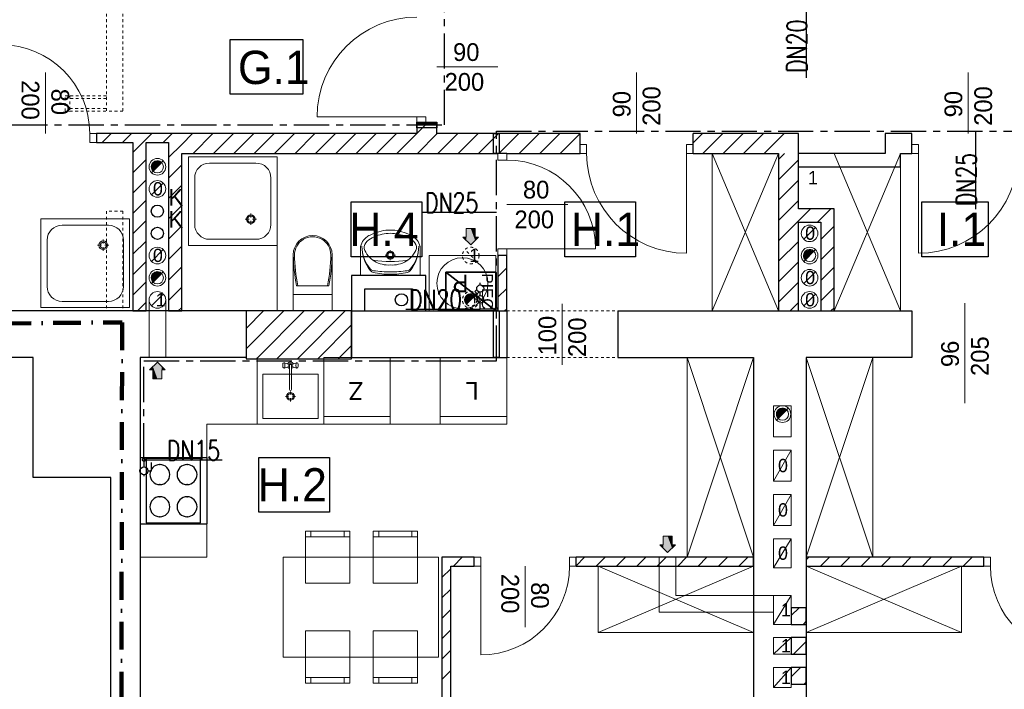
# Model space of a CAD drawing. Extents: x -220425 to -32551, y -64521 to 77206.
# Tile 42 of 59: x -188514 to -179637, y 33064 to 39101. Entities that reach past the tile are written whole.
import ezdxf
from ezdxf.lldxf.tags import DXFTag

# ---------------------------------------------------------------- set-up
doc = ezdxf.new("R2010")
doc.units = 0
doc.header["$MEASUREMENT"] = 0
for name, pattern in [('Hidden Line', [50, 25, -25]), ('Kreski i kropki', [450, 250, -100, 0, -100]), ('MITTE', [50.8, 31.75, -6.35, 6.35, -6.35])]:
    doc.linetypes.add(name, pattern=pattern)
for name, color, linetype in [('#op-kan-san', 3, 'Continuous'), ('#opisy', 252, 'Continuous'), ('_MK_opis gazu', 3, 'Continuous'), ('armatura', 6, 'Continuous'), ('Drzwi ArchiCAD', 7, 'Continuous')]:
    doc.layers.add(name, color=color, linetype=linetype)
for name, color, linetype, lineweight, true_color in [('Arch drzwi_Nr_Pióra__4', 7, 'Continuous', 9, 0x029e21), ('Arch okna_Nr_Pióra__4', 7, 'Continuous', 9, 0x029e21), ('arch wypelnienia_Nr_Pióra__89', 7, 'Continuous', 20, 0x71cebe), ('Arch wyposarzenie_Nr_Pióra__9', 7, 'Continuous', 13, 0x3dad99), ('Arch wyposazenie_Nr_Pióra__9', 7, 'Continuous', 13, 0x3dad99), ('Arch ściany zewnętrzne_Nr_Pióra__9', 7, 'Continuous', 13, 0x3dad99)]:
    doc.layers.add(name, color=color, linetype=linetype, lineweight=lineweight, true_color=true_color)
for name, color, linetype, lineweight in [('Arch IS_Nr_Pióra__52', 34, 'Continuous', 25), ('Arch kominy_Nr_Pióra__1', 7, 'Continuous', 25), ('Arch kominy_Nr_Pióra__10', 134, 'Continuous', 18), ('Arch kominy_Nr_Pióra__21', 7, 'Continuous', 9), ('Arch opisy_Nr_Pióra__21', 7, 'Continuous', 9), ('arch wypelnienia_Nr_Pióra__21', 7, 'Continuous', 9), ('Arch wyposazenie_Nr_Pióra__100', 2, 'Continuous', 25), ('Arch wyposazenie_Nr_Pióra__26', 5, 'Continuous', 35), ('Arch ściany nośne_Nr_Pióra__21', 7, 'Continuous', 9), ('Arch ściany nośne_Nr_Pióra__27', 7, 'Continuous', 30), ('Drzwi ArchiCAD_Nr_Pióra__27', 7, 'Continuous', 30), ('Drzwi ArchiCAD_Nr_Pióra__5', 7, 'Continuous', 13), ('INWENT KONST. DREWNIANA_Nr_Pióra__20', 1, 'Continuous', 100), ('INWENT OPISY_Nr_Pióra__52', 34, 'Continuous', 25), ('INWENT. DRZWI_Nr_Pióra__101', 8, 'Continuous', 13), ('INWENT. DRZWI_Nr_Pióra__21', 7, 'Continuous', 9), ('INWENT. DRZWI_Nr_Pióra__5', 7, 'Continuous', 13), ('INWENT.ŚCIANY_Nr_Pióra__1', 7, 'Continuous', 25), ('INWENT.ŚCIANY_Nr_Pióra__101', 8, 'Continuous', 13), ('IS_Zimna_woda', 5, 'SOLID', 30), ('Istniejące kominy_Nr_Pióra__21', 7, 'Continuous', 9), ('Istniejące kominy_Nr_Pióra__5', 7, 'Continuous', 13)]:
    doc.layers.add(name, color=color, linetype=linetype, lineweight=lineweight)
doc.styles.add('GENERATED_STYLE_4', font='txt')
doc.styles.add('GENERATED_STYLE_6', font='txt')
doc.styles.add('GENERATED_STYLE_8', font='arial.ttf')
doc.styles.add('ROMANS', font='romans.shx', dxfattribs={"width": 0.85, "height": 0.11})
tags = doc.linetypes.add('SOLID', pattern=[10, 10, 0]).pattern_tags.tags
tags[6:7] = [DXFTag(74, 4), DXFTag(75, 0), DXFTag(340, '0'), DXFTag(46, 0.0), DXFTag(50, 0.0), DXFTag(44, 0.0), DXFTag(45, 0.0)]
tags[4:5] = [DXFTag(74, 4), DXFTag(75, 0), DXFTag(340, '0'), DXFTag(46, 0.0), DXFTag(50, 0.0), DXFTag(44, 0.0), DXFTag(45, 0.0)]

# ---------------------------------------------------------------- blocks, each defined once
blk = doc.blocks.new('A$C68B81502')
at = {"color": 252}
for p, q in [((10635.7, 8444.1), (10635.7, 8938.2)), ((10635.7, 8938.2), (11290.8, 8938.2)), ((11290.8, 8938.2), (11290.8, 8444.1)), ((11290.8, 8444.1), (10635.7, 8444.1)), ((11727.9, 6979.1), (11727.9, 7473.2)), ((11727.9, 7473.2), (12363.2, 7473.2)), ((12363.2, 7473.2), (12363.2, 6979.1)), ((13654.2, 6979.1), (13654.2, 7473.2)), ((13654.2, 7473.2), (14289.5, 7473.2)), ((14289.5, 7473.2), (14289.5, 6979.1)), ((16870.1, 6979.1), (16870.1, 7473.2)), ((16870.1, 7473.2), (17470.1, 7473.2)), ((17470.1, 7473.2), (17470.1, 6979.1)), ((12363.2, 6979.1), (11727.9, 6979.1)), ((14289.5, 6979.1), (13654.2, 6979.1)), ((17470.1, 6979.1), (16870.1, 6979.1)), ((10895.2, 4675.7), (10895.2, 5169.8)), ((10895.2, 5169.8), (11530.5, 5169.8)), ((11530.5, 5169.8), (11530.5, 4675.7)), ((11530.5, 4675.7), (10895.2, 4675.7))]:
    blk.add_line(p, q, dxfattribs=at)
at = {"layer": 'Arch IS_Nr_Pióra__52', "color": 252, "linetype": 'Continuous'}
for centre in [(9980, 7390), (9980, 7190)]:
    blk.add_circle(centre, 55, dxfattribs=at)
at = {"layer": 'Arch IS_Nr_Pióra__52', "linetype": 'Continuous'}
blk.add_circle((12180, 6590), 55, dxfattribs=at)
at = {"layer": 'Arch kominy_Nr_Pióra__1', "color": 252, "linetype": 'Continuous'}
for points in [[(12805, 7085), (12765, 7235), (12805, 7235)], [(12765, 7125), (12765, 7235), (12805, 7085)], [(12845, 7125), (12805, 7235), (12845, 7235)], [(12805, 7085), (12805, 7235), (12845, 7125)], [(12765, 7125), (12735, 7155), (12765, 7155)], [(12845, 7125), (12845, 7155), (12875, 7155)], [(9940, 5958.8), (9910, 5958.8), (9940, 5988.8)], [(9980, 5878.8), (9940, 5988.8), (9980, 6028.8)], [(9940, 5878.8), (9940, 5988.8), (9980, 5878.8)], [(10020, 5878.8), (9980, 6028.8), (10020, 5988.8)], [(9980, 5878.8), (9980, 6028.8), (10020, 5878.8)], [(10020, 5958.8), (10020, 5988.8), (10050, 5958.8)], [(14580, 4311.2), (14540, 4461.2), (14580, 4461.2)], [(14540, 4351.2), (14540, 4461.2), (14580, 4311.2)], [(14620, 4351.2), (14580, 4461.2), (14620, 4461.2)], [(14580, 4311.2), (14580, 4461.2), (14620, 4351.2)], [(14540, 4351.2), (14510, 4381.2), (14540, 4381.2)], [(14620, 4351.2), (14620, 4381.2), (14650, 4381.2)]]:
    blk.add_solid(points, dxfattribs=at)
at = {"layer": 'Arch kominy_Nr_Pióra__21', "color": 252, "linetype": 'Continuous'}
for p, q in [((10033, 7843), (9927, 7737)), ((9927, 7537), (10033, 7643)), ((12765, 7235), (12765, 7155)), ((12765, 7235), (12845, 7235)), ((12845, 7235), (12845, 7155)), ((15913, 7243), (15807, 7137)), ((12735, 7155), (12805, 7085)), ((12765, 7155), (12735, 7155)), ((12805, 7085), (12875, 7155)), ((12845, 7155), (12875, 7155)), ((10033, 7043), (9927, 6937)), ((15913, 7043), (15807, 6937)), ((10033, 6843), (9927, 6737)), ((15913, 6843), (15807, 6737)), ((9905, 6590), (9905, 6070)), ((9927, 6537), (10033, 6643)), ((10055, 6590), (10055, 6070)), ((15913, 6643), (15807, 6537)), ((9905, 6070), (10055, 6070)), ((9910, 5958.8), (9980, 6028.8)), ((9940, 5958.8), (9910, 5958.8)), ((9940, 5878.8), (9940, 5958.8)), ((9980, 6028.8), (10050, 5958.8)), ((10020, 5878.8), (10020, 5958.8)), ((10020, 5958.8), (10050, 5958.8)), ((9940, 5878.8), (10020, 5878.8)), ((15668, 5613), (15562, 5507)), ((14540, 4461.2), (14540, 4381.2)), ((14620, 4461.2), (14540, 4461.2)), ((14620, 4461.2), (14620, 4381.2)), ((14580, 4311.2), (14510, 4381.2)), ((14540, 4381.2), (14510, 4381.2)), ((14650, 4381.2), (14580, 4311.2)), ((14620, 4381.2), (14650, 4381.2)), ((14505, 3775), (14505, 4270)), ((14655, 4270), (14505, 4270)), ((14655, 3925), (14655, 4270)), ((15535, 3925), (14655, 3925)), ((15535, 3775), (14505, 3775))]:
    blk.add_line(p, q, dxfattribs=at)
at = {"layer": 'Arch kominy_Nr_Pióra__21', "color": 252, "linetype": 'Hidden Line'}
for p, q in [((12858, 6937), (12752, 7043)), ((12858, 6643), (12752, 6537))]:
    blk.add_line(p, q, dxfattribs=at)
at = {"layer": 'Arch kominy_Nr_Pióra__21', "color": 252, "linetype": 'Continuous'}
for centre, radius in [((9980, 7790), 75), ((9980, 7790), 55), ((9980, 7590), 75), ((15860, 7190), 75), ((9980, 6990), 75), ((15860, 6990), 75), ((15860, 6990), 55), ((9980, 6790), 75), ((9980, 6790), 55), ((15860, 6790), 75), ((9980, 6590), 75), ((15860, 6590), 75), ((15615, 5560), 75), ((15615, 5560), 55)]:
    blk.add_circle(centre, radius, dxfattribs=at)
at = {"layer": 'Arch kominy_Nr_Pióra__21', "color": 252, "linetype": 'Hidden Line'}
for centre, radius in [((12805, 6990), 75), ((12805, 6590), 75), ((12805, 6590), 55)]:
    blk.add_circle(centre, radius, dxfattribs=at)
at = {"layer": 'Arch okna_Nr_Pióra__4', "color": 252, "linetype": 'Continuous'}
for p, q in [((8970, 8090), (8970, 8640)), ((12500, 8690), (13050, 8690)), ((14300, 8090), (14300, 8640)), ((17290, 8090), (17290, 8640)), ((13130, 7450), (13680, 7450)), ((13630, 6005), (13630, 6555)), ((13295, 3640), (13295, 4190))]:
    blk.add_line(p, q, dxfattribs=at)
at = {"layer": 'Arch opisy_Nr_Pióra__21', "color": 252, "linetype": 'Continuous'}
for p, q in [((10635.7, 8444.1), (10635.7, 8938.2)), ((10635.7, 8938.2), (11290.8, 8938.2)), ((11290.8, 8938.2), (11290.8, 8444.1)), ((11290.8, 8444.1), (10635.7, 8444.1)), ((11727.9, 6979.1), (11727.9, 7473.2)), ((11727.9, 7473.2), (12363.2, 7473.2)), ((12363.2, 7473.2), (12363.2, 6979.1)), ((13654.2, 6979.1), (13654.2, 7473.2)), ((13654.2, 7473.2), (14289.5, 7473.2)), ((14289.5, 7473.2), (14289.5, 6979.1)), ((16870.1, 6979.1), (16870.1, 7473.2)), ((16870.1, 7473.2), (17470.1, 7473.2)), ((17470.1, 7473.2), (17470.1, 6979.1)), ((12363.2, 6979.1), (11727.9, 6979.1)), ((14289.5, 6979.1), (13654.2, 6979.1)), ((17470.1, 6979.1), (16870.1, 6979.1)), ((10895.2, 4675.7), (10895.2, 5169.8)), ((10895.2, 5169.8), (11530.5, 5169.8)), ((11530.5, 5169.8), (11530.5, 4675.7)), ((11530.5, 4675.7), (10895.2, 4675.7))]:
    blk.add_line(p, q, dxfattribs=at)
at = {"layer": 'arch wypelnienia_Nr_Pióra__21', "color": 252, "linetype": 'Continuous'}
for p, q in [((9941.1, 7751.1), (10018.9, 7828.9)), ((15821.1, 6951.1), (15898.9, 7028.9)), ((9941.1, 6751.1), (10018.9, 6828.9)), ((12766.1, 6551.1), (12843.9, 6628.9)), ((15576.1, 5521.1), (15653.9, 5598.9))]:
    blk.add_line(p, q, dxfattribs=at)
for centre, start, end in [((9980, 7790), 45, 180), ((9980, 7790), 180, 225), ((15860, 6990), 45, 180), ((15860, 6990), 180, 225), ((9980, 6790), 45, 180), ((9980, 6790), 180, 225), ((12805, 6590), 45, 180), ((12805, 6590), 180, 225), ((15615, 5560), 45, 180), ((15615, 5560), 180, 225)]:
    blk.add_arc(centre, 55, start, end, dxfattribs=at)
at = {"layer": 'arch wypelnienia_Nr_Pióra__89', "color": 252, "linetype": 'Continuous'}
for points in [[(9941.1, 7751.1), (9929.2, 7800.1), (9941.1, 7828.9)], [(9980, 7790), (9941.1, 7828.9), (9980, 7845)], [(9941.1, 7751.1), (9941.1, 7828.9), (9980, 7790)], [(9980, 7790), (9980, 7845), (10018.9, 7828.9)], [(9929.2, 7769), (9925, 7790), (9929.2, 7800.1)], [(9929.2, 7769), (9929.2, 7800.1), (9941.1, 7751.1)], [(15821.1, 6951.1), (15809.2, 7000.1), (15821.1, 7028.9)], [(15860, 6990), (15821.1, 7028.9), (15860, 7045)], [(15821.1, 6951.1), (15821.1, 7028.9), (15860, 6990)], [(15860, 6990), (15860, 7045), (15898.9, 7028.9)], [(15809.2, 6969), (15805, 6990), (15809.2, 7000.1)], [(15809.2, 6969), (15809.2, 7000.1), (15821.1, 6951.1)], [(9980, 6790), (9941.1, 6828.9), (9980, 6845)], [(9980, 6790), (9980, 6845), (10018.9, 6828.9)], [(9929.2, 6769), (9925, 6790), (9929.2, 6800.1)], [(9941.1, 6751.1), (9929.2, 6800.1), (9941.1, 6828.9)], [(9929.2, 6769), (9929.2, 6800.1), (9941.1, 6751.1)], [(9941.1, 6751.1), (9941.1, 6828.9), (9980, 6790)], [(12754.2, 6569), (12750, 6590), (12754.2, 6600.1)], [(12766.1, 6551.1), (12754.2, 6600.1), (12766.1, 6628.9)], [(12754.2, 6569), (12754.2, 6600.1), (12766.1, 6551.1)], [(12805, 6590), (12766.1, 6628.9), (12805, 6645)], [(12766.1, 6551.1), (12766.1, 6628.9), (12805, 6590)], [(12805, 6590), (12805, 6645), (12843.9, 6628.9)], [(15576.1, 5521.1), (15564.2, 5570.1), (15576.1, 5598.9)], [(15615, 5560), (15576.1, 5598.9), (15615, 5615)], [(15576.1, 5521.1), (15576.1, 5598.9), (15615, 5560)], [(15615, 5560), (15615, 5615), (15653.9, 5598.9)], [(15564.2, 5539), (15560, 5560), (15564.2, 5570.1)], [(15564.2, 5539), (15564.2, 5570.1), (15576.1, 5521.1)]]:
    blk.add_solid(points, dxfattribs=at)
at = {"layer": 'Arch wyposarzenie_Nr_Pióra__9', "color": 252, "linetype": 'Continuous'}
for p, q in [((10260, 7880), (11060, 7880)), ((10260, 7880), (10260, 7080)), ((10451.3, 7823.7), (10868.8, 7823.7)), ((11060, 7880), (11060, 6490)), ((11060, 7880), (11060, 7080)), ((10316.3, 7688.7), (10316.3, 7271.2)), ((11003.8, 7688.7), (11003.8, 7271.2)), ((10822.2, 7333.3), (10822.2, 7369)), ((8930, 6520), (8930, 7320)), ((8930, 7320), (9730, 7320)), ((9730, 6520), (9730, 7320)), ((10771, 7317.8), (10806.7, 7317.8)), ((10822.2, 7266.6), (10822.2, 7302.3)), ((10837.7, 7317.8), (10873.4, 7317.8)), ((9121.2, 7263.8), (9538.7, 7263.8)), ((8986.2, 6711.3), (8986.2, 7128.8)), ((9492.2, 7133.4), (9492.2, 7097.7)), ((9673.8, 6711.3), (9673.8, 7128.8)), ((10451.3, 7136.2), (10868.8, 7136.2)), ((9441, 7082.2), (9476.7, 7082.2)), ((9492.2, 7066.7), (9492.2, 7031)), ((9507.7, 7082.2), (9543.4, 7082.2)), ((10260, 7080), (11060, 7080)), ((11810, 6810), (11810, 7038.5)), ((12079.9, 7010), (12079.9, 7038.8)), ((12350, 6810), (12350, 7038.5)), ((12063.2, 6993.3), (12034.4, 6993.3)), ((12079.9, 6947.8), (12079.9, 6976.7)), ((12125.4, 6993.3), (12096.6, 6993.3)), ((9121.2, 6576.3), (9538.7, 6576.3)), ((8930, 6520), (9730, 6520)), ((11755.1, 6490), (12295.1, 6490)), ((12110.2, 6490), (11940, 6490)), ((11110, 6003.5), (11110.9, 6010)), ((11110, 5996.5), (11110, 6003.5)), ((11110.9, 5990), (11110, 5996.5)), ((11110.9, 6010), (11112.4, 6015.3)), ((11112.4, 5984.7), (11110.9, 5990)), ((11112.4, 6015.3), (11114.4, 6018.8)), ((11114.4, 5981.2), (11112.4, 5984.7)), ((11119.6, 6022.6), (11114.4, 6018.8)), ((11119.6, 5977.4), (11114.4, 5981.2)), ((11119.6, 6022.6), (11122.4, 6024)), ((11122.4, 5976), (11119.6, 5977.4)), ((11159.9, 6012), (11122.4, 6024)), ((11122.4, 6024), (11125.2, 6022.6)), ((11159.9, 5988), (11122.4, 5976)), ((11125.2, 5977.4), (11122.4, 5976)), ((11125.2, 6022.6), (11127.7, 6018.4)), ((11127.7, 5981.6), (11125.2, 5977.4)), ((11127.7, 6018.4), (11129.5, 6012)), ((11129.5, 5988), (11127.7, 5981.6)), ((11129.5, 6012), (11130.5, 6004.2)), ((11130.5, 5995.8), (11129.5, 5988)), ((11130.5, 6004.2), (11130.5, 5995.8)), ((11172.1, 5781.1), (11172.1, 6001.4)), ((11187.9, 6001.4), (11187.9, 5781.1)), ((11200.1, 6012), (11237.6, 6024)), ((11200.1, 5988), (11237.6, 5976)), ((11229.5, 6004.2), (11230.5, 6012)), ((11229.5, 5995.8), (11229.5, 6004.2)), ((11230.5, 5988), (11229.5, 5995.8)), ((11230.5, 6012), (11232.3, 6018.4)), ((11232.3, 5981.6), (11230.5, 5988)), ((11232.3, 6018.4), (11234.8, 6022.6)), ((11234.8, 5977.4), (11232.3, 5981.6)), ((11234.8, 6022.6), (11237.6, 6024)), ((11237.6, 5976), (11234.8, 5977.4)), ((11237.6, 6024), (11240.4, 6022.6)), ((11240.4, 5977.4), (11237.6, 5976)), ((11240.4, 6022.6), (11245.6, 6018.8)), ((11240.4, 5977.4), (11245.6, 5981.2)), ((11245.6, 6018.8), (11247.6, 6015.3)), ((11247.6, 5984.7), (11245.6, 5981.2)), ((11247.6, 6015.3), (11249.1, 6010)), ((11249.1, 5990), (11247.6, 5984.7)), ((11249.1, 6010), (11250, 6003.5)), ((11250, 5996.5), (11249.1, 5990)), ((11250, 6003.5), (11250, 5996.5)), ((11134.5, 5720), (11163.3, 5720)), ((11180, 5736.7), (11180, 5765.5)), ((11180, 5674.5), (11180, 5703.3)), ((11196.7, 5720), (11225.5, 5720))]:
    blk.add_line(p, q, dxfattribs=at)
at = {"layer": 'Arch wyposarzenie_Nr_Pióra__9', "linetype": 'Continuous'}
for p, q in [((11810, 6810), (12350, 6810)), ((12165.1, 6810), (11994.9, 6810))]:
    blk.add_line(p, q, dxfattribs=at)
at = {"layer": 'Arch wyposarzenie_Nr_Pióra__9', "color": 252, "linetype": 'Continuous'}
for centre, radius in [((10822.2, 7317.8), 39.4), ((10822.2, 7317.8), 28.1), ((9492.2, 7082.2), 39.4), ((9492.2, 7082.2), 28.1), ((12079.9, 6993.3), 35), ((12079.9, 6993.3), 25), ((12730, 6740), 230), ((11180, 5720), 35), ((11180, 5720), 25)]:
    blk.add_circle(centre, radius, dxfattribs=at)
for centre, radius, start, end in [((10451.3, 7688.7), 135, 90, 180), ((10868.8, 7688.7), 135, 0, 90), ((9121.2, 7128.8), 135, 90, 180), ((9538.7, 7128.8), 135, 0, 90), ((10451.3, 7271.2), 135, 180, 270), ((10868.8, 7271.2), 135, 270, 0), ((12093.7, 6776.4), 444.2, 94.20524, 116.2597), ((12080, 6873.4), 316.7, 76.43339, 103.56661), ((12080, 6950), 270, 85.98758, 94.01242), ((12066.3, 6776.4), 444.2, 63.7403, 85.79476), ((11947.2, 7044.4), 137.4, 128.74542, 182.45518), ((11924, 7058.1), 80.9, 130.80161, 183.93061), ((11994.3, 6985.4), 212.8, 117.15714, 128.68481), ((12056.6, 6892.7), 293, 99.99776, 129.28506), ((12103.4, 6892.7), 293, 50.71494, 80.00224), ((12165.7, 6985.4), 212.8, 51.31519, 62.84286), ((12236, 7058.1), 80.9, 356.06939, 49.19839), ((12212.8, 7044.4), 137.4, 357.54482, 51.25458), ((12163.5, 7068.1), 339.6, 179.09275, 219.33522), ((12129, 7069.9), 305.1, 179.32329, 221.47551), ((12067.1, 7141), 240.7, 201.55193, 237.15578), ((12092.9, 7141), 240.7, 302.84422, 338.44807), ((11996.5, 7068), 339.6, 320.74225, 0.98472), ((12030.9, 7069.8), 305.1, 318.60196, 0.75418), ((12079.9, 7920.8), 984.9, 261.17345, 278.82043), ((12060.7, 7144.9), 240.6, 238.94394, 274.60598), ((12099.3, 7144.9), 240.6, 265.39402, 301.05606), ((11934.1, 6897.6), 45, 221.47551, 262.16955), ((11935.6, 6881.4), 45, 219.33522, 257.30598), ((12074.2, 7496.9), 675.9, 257.30598, 270.51028), ((12085.2, 7996.1), 1153.8, 262.16955, 269.75502), ((12073.5, 7996.1), 1153.8, 270.32245, 277.90792), ((12085.1, 7496.9), 675.9, 269.56719, 282.77149), ((12226.1, 6897.8), 45, 277.90792, 318.60197), ((12224.6, 6881.6), 45, 282.77149, 320.74225), ((9121.2, 6711.3), 135, 180, 270), ((9538.7, 6711.3), 135, 270, 0), ((11180, 6000), 30, 27.97653, 152.02347), ((11180, 6000), 30, 207.97653, 254.77469), ((11180, 6000), 16.8, 298.05488, 241.94512), ((11180, 6000), 8, 10, 170), ((11180, 6000), 30, 285.22531, 332.02347), ((11180, 5781.1), 7.88, 180, 0)]:
    blk.add_arc(centre, radius, start, end, dxfattribs=at)
at = {"layer": 'Arch wyposazenie_Nr_Pióra__100', "color": 252, "linetype": 'Continuous'}
for p, q in [((9825, 5170), (10425, 5170)), ((9825, 5170), (9825, 4570)), ((10370, 5160), (9880, 5160)), ((9880, 5160), (9880, 4580)), ((10370, 4580), (10370, 5160)), ((10425, 5170), (10425, 4570)), ((9825, 4570), (10425, 4570)), ((9880, 4580), (10370, 4580))]:
    blk.add_line(p, q, dxfattribs=at)
for centre, start, end in [((10002.5, 5015), 90, 270), ((10002.5, 5015), 270, 90), ((10247.5, 5015), 90, 270), ((10247.5, 5015), 270, 90), ((10002.5, 4725), 90, 270), ((10002.5, 4725), 270, 90), ((10247.5, 4725), 90, 270), ((10247.5, 4725), 270, 90)]:
    blk.add_arc(centre, 90, start, end, dxfattribs=at)
for p in [(10002.5, 5105), (10247.5, 5105), (10002.5, 4925), (10247.5, 4925), (10002.5, 4815), (10247.5, 4815), (10002.5, 4635), (10247.5, 4635)]:
    blk.add_point(p, dxfattribs=at)
at = {"layer": 'Arch wyposazenie_Nr_Pióra__26', "color": 252, "linetype": 'Continuous'}
for p, q in [((13030, 6490), (12580, 6840)), ((12580, 6490), (12580, 6840)), ((12580, 6840), (13030, 6840)), ((13030, 6840), (13030, 6490)), ((13030, 6490), (12580, 6490))]:
    blk.add_line(p, q, dxfattribs=at)
at = {"layer": 'Arch wyposazenie_Nr_Pióra__9', "color": 252, "linetype": 'Continuous'}
for p, q in [((14980, 6490), (15580, 7910)), ((14980, 7910), (15580, 6490)), ((14980, 6490), (14980, 7910)), ((16680, 6490), (16080, 7910)), ((16680, 7910), (16080, 6490)), ((16680, 6490), (16680, 7910)), ((11205, 6996.1), (11205, 6640)), ((11555, 6996.1), (11555, 6640)), ((12430, 6990), (13030, 6990)), ((12430, 6490), (12430, 6990)), ((13030, 6990), (13030, 6490)), ((11524.8, 6717.8), (11235.2, 6717.8)), ((11205, 6640), (11205, 6490)), ((11205, 6640), (11555, 6640)), ((11555, 6640), (11555, 6490)), ((13030, 6490), (12430, 6490)), ((10880, 5470), (10880, 6070)), ((11480, 6070), (11480, 5470)), ((12080, 6070), (11480, 6070)), ((11480, 5470), (11480, 6070)), ((12080, 5470), (12080, 6070)), ((12530, 5470), (12530, 6070)), ((12530, 6070), (13130, 6070)), ((13130, 6070), (13130, 5470)), ((14755, 4270), (15355, 6070)), ((14755, 6070), (15355, 4270)), ((14755, 4270), (14755, 6070)), ((16430, 4270), (15830, 6070)), ((16430, 6070), (15830, 4270)), ((16430, 4270), (16430, 6070)), ((11480, 6020), (11480, 5520)), ((10930, 5920), (10930, 5520)), ((11430, 5920), (10930, 5920)), ((11430, 5520), (11430, 5920)), ((10930, 5520), (11430, 5520)), ((11480, 5540), (12080, 5540)), ((13130, 5540), (12530, 5540)), ((13130, 5470), (10425, 5470)), ((10425, 4270), (10425, 5470)), ((11480, 5470), (10880, 5470)), ((11480, 5470), (12080, 5470)), ((13130, 5470), (12530, 5470)), ((11314.1, 4505), (11314.1, 4035)), ((11714.1, 4505), (11314.1, 4505)), ((11314.1, 4455), (11714.1, 4455)), ((11364.1, 4455), (11364.1, 4505)), ((11664.1, 4455), (11664.1, 4505)), ((11714.1, 4035), (11714.1, 4505)), ((11925, 4505), (11925, 4035)), ((12325, 4505), (11925, 4505)), ((11925, 4455), (12325, 4455)), ((11975, 4455), (11975, 4505)), ((12275, 4455), (12275, 4505)), ((12325, 4035), (12325, 4505)), ((10425, 4270), (9825, 4270)), ((12515, 4270), (11114.1, 4270)), ((11114.1, 4270), (11114.1, 3370)), ((12515, 3370), (12515, 4270)), ((13955, 3590), (13955, 4190)), ((15355, 3590), (13955, 4190)), ((13955, 3590), (15355, 4190)), ((15830, 3590), (17230, 4190)), ((17230, 3590), (15830, 4190)), ((17230, 3590), (17230, 4190)), ((11314.1, 4035), (11714.1, 4035)), ((11925, 4035), (12325, 4035)), ((11314.1, 3135), (11314.1, 3605)), ((11314.1, 3605), (11714.1, 3605)), ((11714.1, 3605), (11714.1, 3135)), ((11925, 3135), (11925, 3605)), ((11925, 3605), (12325, 3605)), ((12325, 3605), (12325, 3135)), ((15355, 3590), (13955, 3590)), ((15830, 3590), (17230, 3590)), ((11114.1, 3370), (12515, 3370)), ((11314.1, 3185), (11714.1, 3185)), ((11714.1, 3135), (11314.1, 3135)), ((11364.1, 3185), (11364.1, 3135)), ((11664.1, 3185), (11664.1, 3135)), ((11925, 3185), (12325, 3185)), ((12325, 3135), (11925, 3135)), ((11975, 3185), (11975, 3135)), ((12275, 3185), (12275, 3135))]:
    blk.add_line(p, q, dxfattribs=at)
for centre, major_axis, start_param, end_param in [((11380, 6996.1), (-175, 0), 3.141593, 6.283185), ((11380, 6996.1), (-163.6, 0), 3.141593, 6.298351), ((12706.2, 7016.1), (-1501.3, 0), 0.013398, 0.201367), ((12706.2, 7016.1), (-1489.9, 0), 0.013398, 0.202926), ((10053.8, 7016.1), (-1489.9, 0), 2.938667, 3.128195), ((10053.8, 7016.1), (-1501.3, 0), 2.940225, 3.128195)]:
    blk.add_ellipse(centre, major_axis=major_axis, ratio=0.99359, start_param=start_param, end_param=end_param, dxfattribs=at)
at = {"layer": 'Arch ściany nośne_Nr_Pióra__21', "color": 252, "linetype": 'Continuous'}
for p, q in [((12320, 8090.1), (12409.9, 8180)), ((9482.2, 8010), (9562.2, 8090)), ((9666, 8010), (9746, 8090)), ((9849.9, 8010), (9929.9, 8090)), ((10033.7, 8010), (10113.7, 8090)), ((10200, 7992.4), (10297.6, 8090)), ((10301.4, 7910), (10481.4, 8090)), ((10485.3, 7910), (10665.3, 8090)), ((10669.1, 7910), (10849.1, 8090)), ((10853, 7910), (11033, 8090)), ((11036.8, 7910), (11216.8, 8090)), ((11220.7, 7910), (11400.7, 8090)), ((11404.5, 7910), (11584.5, 8090)), ((11588.4, 7910), (11768.4, 8090)), ((11772.2, 7910), (11952.2, 8090)), ((11956.1, 7910), (12136.1, 8090)), ((12139.9, 7910), (12319.9, 8090)), ((12323.8, 7910), (12503.8, 8090)), ((12640, 8042.4), (12687.6, 8090)), ((12691.4, 7910), (12871.4, 8090)), ((12875.3, 7910), (13055.3, 8090)), ((13059.1, 7910), (13239.1, 8090)), ((13243, 7910), (13423, 8090)), ((13426.8, 7910), (13606.8, 8090)), ((13610.7, 7910), (13790, 8089.3)), ((14810, 8006.2), (14893.8, 8090)), ((14897.6, 7910), (15077.6, 8090)), ((15081.5, 7910), (15261.5, 8090)), ((15265.3, 7910), (15445.3, 8090)), ((15449.2, 7910), (15629.2, 8090)), ((9760, 7920.1), (9849.9, 8010)), ((10080, 7872.4), (10200, 7992.4)), ((12507.6, 7910), (12640, 8042.4)), ((15580, 7857), (15633, 7910)), ((9760, 7736.3), (9880, 7856.3)), ((15580, 7673.1), (15760, 7853.1)), ((10080, 7688.6), (10200, 7808.6)), ((9760, 7552.4), (9880, 7672.4)), ((15580, 7489.3), (15760, 7669.3)), ((10080, 7504.7), (10200, 7624.7)), ((9760, 7368.6), (9880, 7488.6)), ((15580, 7305.4), (15760, 7485.4)), ((10080, 7320.9), (10200, 7440.9)), ((15760, 7301.6), (15868.4, 7410)), ((15932.2, 7290), (16052.2, 7410)), ((9760, 7184.7), (9880, 7304.7)), ((15580, 7121.6), (15760, 7301.6)), ((10080, 7137), (10200, 7257)), ((15960, 7133.9), (16080, 7253.9)), ((9760, 7000.9), (9880, 7120.9)), ((15580, 6937.8), (15760, 7117.8)), ((10080, 6953.2), (10200, 7073.2)), ((15960, 6950.1), (16080, 7070.1)), ((9760, 6817), (9880, 6937)), ((13050, 6981.6), (13058.4, 6990)), ((15580, 6753.9), (15760, 6933.9)), ((10080, 6769.3), (10200, 6889.3)), ((13050, 6797.8), (13130, 6877.8)), ((15960, 6766.2), (16080, 6886.2)), ((9760, 6633.2), (9880, 6753.2)), ((15580, 6570.1), (15760, 6750.1)), ((10080, 6585.5), (10200, 6705.5)), ((13050, 6613.9), (13130, 6693.9)), ((15960, 6582.4), (16080, 6702.4)), ((9800.7, 6490), (9880, 6569.3)), ((10168.4, 6490), (10200, 6521.6)), ((10780, 6333.4), (10936.6, 6490)), ((10780, 6149.6), (11120.4, 6490)), ((10874.3, 6060), (11304.3, 6490)), ((11058.1, 6060), (11488.1, 6490)), ((11242, 6060), (11672, 6490)), ((13109.9, 6490), (13130, 6510.1)), ((15683.8, 6490), (15760, 6566.2)), ((16051.5, 6490), (16080, 6518.5)), ((11425.8, 6060), (11730, 6364.2)), ((11609.7, 6060), (11730, 6180.3)), ((12648.4, 4190), (12728.4, 4270)), ((13755, 4193.5), (13831.5, 4270)), ((13935.3, 4190), (14015.3, 4270)), ((14119.2, 4190), (14199.2, 4270)), ((14303, 4190), (14383, 4270)), ((14486.9, 4190), (14566.9, 4270)), ((14670.7, 4190), (14750.7, 4270)), ((14854.6, 4190), (14934.6, 4270)), ((15038.4, 4190), (15118.4, 4270)), ((15222.3, 4190), (15302.3, 4270)), ((15830, 4246.2), (15853.8, 4270)), ((15957.7, 4190), (16037.7, 4270)), ((16141.5, 4190), (16221.5, 4270)), ((16325.4, 4190), (16405.4, 4270)), ((16509.2, 4190), (16589.2, 4270)), ((16693.1, 4190), (16773.1, 4270)), ((16876.9, 4190), (16956.9, 4270)), ((17060.7, 4190), (17140.7, 4270)), ((17244.6, 4190), (17324.6, 4270)), ((12832.2, 4190), (12835, 4192.8)), ((17428.4, 4190), (17430, 4191.6)), ((12545, 4086.6), (12625, 4166.6)), ((12545, 3902.8), (12625, 3982.8)), ((12545, 3718.9), (12625, 3798.9)), ((15695, 3743.5), (15766.5, 3815)), ((15800.4, 3665), (15830, 3694.6)), ((12545, 3535.1), (12625, 3615.1)), ((15714.2, 3395), (15830, 3510.8)), ((12545, 3351.2), (12625, 3431.2)), ((12545, 3167.4), (12625, 3247.4)), ((15695, 3191.9), (15778.1, 3275)), ((15811.9, 3125), (15830, 3143.1))]:
    blk.add_line(p, q, dxfattribs=at)
at = {"layer": 'Arch ściany nośne_Nr_Pióra__27', "color": 252, "linetype": 'Continuous'}
for p, q in [((12320, 8180), (12320, 8090)), ((12320, 8180), (12400, 8180)), ((12400, 8180), (12500, 8180)), ((12500, 8090), (12500, 8180)), ((10200, 8090), (9430, 8090)), ((9430, 8090), (9430, 8010)), ((12320, 8090), (10200, 8090)), ((12640, 8090), (12500, 8090)), ((13790, 8090), (12640, 8090)), ((13790, 7990), (13790, 8090)), ((15760, 8090), (14810, 8090)), ((14810, 7990), (14810, 8090)), ((15760, 7910), (15760, 8090)), ((16680, 8090), (16540, 8090)), ((16540, 8090), (16540, 7910)), ((16780, 8090), (16680, 8090)), ((16780, 7990), (16780, 8090)), ((16780, 7990), (16780, 8090)), ((9430, 8010), (9760, 8010)), ((9760, 8010), (9760, 6490)), ((9880, 6490), (9880, 8010)), ((9880, 8010), (10080, 8010)), ((10080, 8010), (10080, 6490)), ((13790, 7910), (13790, 7990)), ((14810, 7910), (14810, 7990)), ((16780, 7910), (16780, 7990)), ((10200, 7910), (12640, 7910)), ((10200, 6490), (10200, 7910)), ((12640, 7910), (13050, 7910)), ((13130, 7910), (13050, 7910)), ((13130, 7910), (13790, 7910)), ((14810, 7910), (15580, 7910)), ((15580, 7910), (15580, 6490)), ((15760, 7410), (15760, 7910)), ((16540, 7910), (15760, 7910)), ((16680, 7790), (16680, 7910)), ((16680, 7910), (16780, 7910)), ((15760, 7790), (16680, 7790)), ((16080, 7410), (15760, 7410)), ((16080, 6490), (16080, 7410)), ((15760, 6490), (15760, 7290)), ((15760, 7290), (15960, 7290)), ((15960, 7290), (15960, 6490)), ((13050, 6990), (13050, 6490)), ((13130, 6990), (13050, 6990)), ((13130, 6490), (13130, 6990)), ((11730, 6810), (11730, 6490)), ((12400, 6810), (11730, 6810)), ((12400, 6490), (12400, 6810)), ((11850, 6490), (11850, 6690)), ((11850, 6690), (12280, 6690)), ((12280, 6690), (12280, 6490)), ((9760, 6490), (9880, 6490)), ((10080, 6490), (10200, 6490)), ((10780, 6490), (10780, 6060)), ((11730, 6490), (10780, 6490)), ((11730, 6060), (11730, 6490)), ((13050, 6490), (13130, 6490)), ((15580, 6490), (15760, 6490)), ((15960, 6490), (16080, 6490)), ((10780, 6060), (11730, 6060)), ((12835, 4270), (12545, 4270)), ((12545, 4270), (12545, 420)), ((12835, 4190), (12835, 4270)), ((15355, 4270), (13755, 4270)), ((13755, 4190), (13755, 4270)), ((15355, 4190), (15355, 4270)), ((15830, 4270), (15830, 4190)), ((17430, 4270), (15830, 4270)), ((17430, 4190), (17430, 4270)), ((12625, 4190), (12835, 4190)), ((12625, 420), (12625, 4190)), ((13755, 4190), (15355, 4190)), ((15830, 4190), (17430, 4190)), ((15695, 3815), (15695, 3665)), ((15830, 3815), (15695, 3815)), ((15830, 3665), (15830, 3815)), ((15695, 3665), (15830, 3665)), ((15695, 3545), (15695, 3395)), ((15830, 3545), (15695, 3545)), ((15830, 3395), (15830, 3545)), ((15695, 3395), (15830, 3395)), ((15695, 3275), (15695, 3125)), ((15830, 3275), (15695, 3275)), ((15830, 3125), (15830, 3275)), ((15695, 3125), (15830, 3125))]:
    blk.add_line(p, q, dxfattribs=at)
at = {"layer": 'Arch ściany zewnętrzne_Nr_Pióra__9', "color": 252, "linetype": 'Continuous'}
blk.add_line((11555, 6490), (11205, 6490), dxfattribs=at)
at = {"layer": 'Drzwi ArchiCAD_Nr_Pióra__27', "color": 252, "linetype": 'Continuous'}
for p, q in [((12320, 8180), (12400, 8180)), ((9430, 8090), (9430, 8010)), ((13790, 7910), (13790, 7990)), ((14810, 7910), (14810, 7990)), ((16780, 7910), (16780, 7990)), ((13130, 7910), (13050, 7910)), ((13130, 6990), (13050, 6990)), ((12835, 4190), (12835, 4270)), ((13755, 4190), (13755, 4270)), ((17430, 4190), (17430, 4270))]:
    blk.add_line(p, q, dxfattribs=at)
at = {"layer": 'Drzwi ArchiCAD_Nr_Pióra__5', "color": 252, "linetype": 'Continuous'}
for p, q in [((12320, 8240), (11420, 8240)), ((12320, 8240), (12400, 8240)), ((12320, 8180), (12320, 8240)), ((12400, 8180), (12320, 8180)), ((12400, 8240), (12400, 8180)), ((9370, 8090), (9430, 8090)), ((9370, 8010), (9370, 8090)), ((9430, 8090), (9430, 8010)), ((9430, 8010), (9370, 8010)), ((13790, 7910), (13790, 7990)), ((13790, 7990), (13850, 7990)), ((13850, 7990), (13850, 7910)), ((14750, 7990), (14810, 7990)), ((14750, 7910), (14750, 7990)), ((14810, 7990), (14810, 7910)), ((16780, 7990), (16780, 7910)), ((16840, 7990), (16780, 7990)), ((16840, 7910), (16840, 7990)), ((13130, 7910), (13050, 7910)), ((13050, 7910), (13050, 7850)), ((13130, 7850), (13130, 7910)), ((13850, 7910), (13790, 7910)), ((14750, 7910), (14750, 7010)), ((14810, 7910), (14750, 7910)), ((16780, 7910), (16840, 7910)), ((16840, 7910), (16840, 7010)), ((13050, 7850), (13130, 7850)), ((13050, 7050), (13050, 6990)), ((13130, 7050), (13050, 7050)), ((13130, 7050), (13930, 7050)), ((13130, 6990), (13130, 7050)), ((13050, 6990), (13130, 6990)), ((12835, 4270), (12835, 4190)), ((12895, 4270), (12835, 4270)), ((12895, 4190), (12895, 4270)), ((13695, 4270), (13695, 4190)), ((13755, 4270), (13695, 4270)), ((13755, 4190), (13755, 4270)), ((17430, 4190), (17430, 4270)), ((17430, 4270), (17490, 4270)), ((17490, 4270), (17490, 4190)), ((12835, 4190), (12895, 4190)), ((12895, 4190), (12895, 3390)), ((13695, 4190), (13755, 4190)), ((17490, 4190), (17430, 4190))]:
    blk.add_line(p, q, dxfattribs=at)
for centre, radius, start, end in [((12320, 8240), 900, 90, 180), ((8570, 8090), 800, 0, 90), ((14750, 7910), 900, 180, 270), ((16840, 7910), 900, 270, 0), ((13130, 7050), 800, 0, 90), ((12895, 4190), 800, 270, 0), ((18290, 4190), 800, 180, 270)]:
    blk.add_arc(centre, radius, start, end, dxfattribs=at)
at = {"layer": 'INWENT KONST. DREWNIANA_Nr_Pióra__20', "color": 252, "linetype": 'Kreski i kropki'}
for p, q in [((6340.6, 6357.7), (9662, 6387.4)), ((6340.6, 6357.7), (9662, 6387.4)), ((9662, 6387.4), (9650.6, 22.1)), ((9662, 6387.4), (9650.6, 22.1))]:
    blk.add_line(p, q, dxfattribs=at)
at = {"layer": 'INWENT. DRZWI_Nr_Pióra__101', "color": 252, "linetype": 'Hidden Line'}
for p, q in [((9150, 8430), (9190, 8430)), ((9150, 8290), (9150, 8430)), ((9190, 8290), (9150, 8290))]:
    blk.add_line(p, q, dxfattribs=at)
at = {"layer": 'INWENT. DRZWI_Nr_Pióra__5', "color": 252, "linetype": 'Continuous'}
blk.add_line((17260, 5660), (17260, 6560), dxfattribs=at)
at = {"layer": 'INWENT.ŚCIANY_Nr_Pióra__1', "color": 252, "linetype": 'Continuous'}
for p, q in [((10780, 6490), (6480, 6490)), ((10780, 6490), (10780, 6070)), ((10780, 6490), (10780, 6070)), ((11730, 6490), (13130, 6490)), ((11730, 6490), (11730, 6070)), ((11730, 6490), (11730, 6070)), ((13130, 6490), (13130, 6070)), ((14130, 6490), (16780, 6490)), ((14130, 6490), (14130, 6070)), ((16780, 6490), (16780, 6070)), ((8860, 6070), (7580, 6070)), ((8860, 4990), (8860, 6070)), ((9825, 6070), (9825, 420)), ((10780, 6070), (9825, 6070)), ((11730, 6070), (13130, 6070)), ((14130, 6070), (15355, 6070)), ((15355, 6070), (15355, 420)), ((15830, 6070), (15830, 420)), ((16780, 6070), (15830, 6070)), ((9560, 4990), (8860, 4990)), ((9560, 3010), (9560, 4990))]:
    blk.add_line(p, q, dxfattribs=at)
at = {"layer": 'INWENT.ŚCIANY_Nr_Pióra__101', "color": 252, "linetype": 'Hidden Line'}
for p, q in [((9520, 9320), (9520, 8290)), ((9670, 9320), (9670, 8290)), ((9520, 8430), (9190, 8430)), ((9190, 8430), (9190, 8290)), ((9520, 8405), (9190, 8405)), ((9190, 8315), (9520, 8315)), ((9190, 8290), (9520, 8290)), ((9670, 8290), (9520, 8290)), ((9520, 7390), (9520, 6490)), ((9670, 7390), (9520, 7390)), ((9670, 7390), (9670, 6490)), ((13130, 6490), (14130, 6490)), ((13130, 6070), (14130, 6070))]:
    blk.add_line(p, q, dxfattribs=at)
at = {"layer": 'Istniejące kominy_Nr_Pióra__5', "color": 252, "linetype": 'Continuous'}
for p, q in [((15535, 5355), (15535, 5635)), ((15695, 5635), (15535, 5635)), ((15695, 5635), (15695, 5355)), ((15695, 5355), (15535, 5355)), ((15535, 4955), (15695, 5235)), ((15535, 4955), (15535, 5235)), ((15695, 5235), (15535, 5235)), ((15695, 5235), (15695, 4955)), ((15695, 4955), (15535, 4955)), ((15535, 4555), (15695, 4835)), ((15535, 4555), (15535, 4835)), ((15695, 4835), (15535, 4835)), ((15695, 4835), (15695, 4555)), ((15695, 4555), (15535, 4555)), ((15535, 4175), (15695, 4435)), ((15535, 4175), (15535, 4435)), ((15695, 4435), (15535, 4435)), ((15695, 4435), (15695, 4175)), ((15695, 4175), (15535, 4175)), ((15535, 3665), (15695, 3925)), ((15535, 3665), (15535, 3925)), ((15695, 3925), (15535, 3925)), ((15695, 3925), (15695, 3665)), ((15695, 3815), (15830, 3815)), ((15695, 3665), (15535, 3665)), ((15830, 3665), (15695, 3665)), ((15535, 3395), (15695, 3545)), ((15535, 3395), (15535, 3545)), ((15695, 3545), (15535, 3545)), ((15695, 3545), (15695, 3395)), ((15695, 3545), (15830, 3545)), ((15695, 3395), (15535, 3395)), ((15830, 3395), (15695, 3395)), ((15535, 3095), (15695, 3275)), ((15535, 3095), (15535, 3275)), ((15695, 3275), (15535, 3275)), ((15695, 3275), (15695, 3095)), ((15695, 3275), (15830, 3275)), ((15830, 3125), (15695, 3125)), ((15695, 3095), (15535, 3095))]:
    blk.add_line(p, q, dxfattribs=at)
at = {"layer": 'Arch drzwi_Nr_Pióra__4', "color": 252, "linetype": 'Continuous', "style": 'GENERATED_STYLE_6'}
for s, p in [('90', (12645.5, 8744.2)), ('200', (12569.3, 8475.5)), ('80', (13275.5, 7504.2)), ('200', (13199.3, 7235.5))]:
    blk.add_text(s, height=160, dxfattribs=at).set_placement(p)
for s, rotation, p in [('200', 270, (8755.5, 8570.7)), ('80', 270, (9024.2, 8494.5)), ('90', 90, (14245.8, 8235.5)), ('200', 90, (14514.5, 8159.3)), ('90', 90, (17235.8, 8235.5)), ('200', 90, (17504.5, 8159.3)), ('100', 90, (13575.8, 6089.5)), ('200', 90, (13844.5, 6074.3)), ('200', 270, (13080.5, 4120.7)), ('80', 270, (13349.2, 4044.5))]:
    blk.add_text(s, height=160, rotation=rotation, dxfattribs=at).set_placement(p)
at = {"layer": 'Arch kominy_Nr_Pióra__10', "color": 252, "linetype": 'Continuous', "style": 'GENERATED_STYLE_6'}
for s, p in [('1', (15845.7, 7631.8)), ('0', (9940, 7531.8)), ('0', (15820, 7131.8)), ('0', (9940, 6931.8)), ('1', (12790.7, 6931.8)), ('0', (15820, 6731.8)), ('1', (9965.7, 6531.8)), ('0', (15820, 6531.8)), ('0', (15575, 5036.8)), ('0', (15575, 4636.8)), ('0', (15575, 4246.8)), ('1', (15600.7, 3736.8))]:
    blk.add_text(s, height=120, dxfattribs=at).set_placement(p)
at = {"layer": 'Arch opisy_Nr_Pióra__21', "color": 252, "linetype": 'Continuous', "style": 'GENERATED_STYLE_4'}
for s, p in [('G.1', (10706.1, 8536)), ('H.4', (11709.8, 7076.2)), ('H.1', (13707.5, 7076.2)), ('I.1', (17005.8, 7076.2)), ('H.2', (10884.3, 4772.8))]:
    blk.add_text(s, height=300, dxfattribs=at).set_placement(p)
at = {"layer": 'Arch opisy_Nr_Pióra__21', "color": 252, "linetype": 'Continuous', "style": 'GENERATED_STYLE_8'}
blk.add_text('PIEC', height=100, rotation=270, dxfattribs=at).set_placement((12905.5, 6829.4))
at = {"layer": 'Arch wyposazenie_Nr_Pióra__9', "color": 252, "linetype": 'Continuous', "style": 'GENERATED_STYLE_6'}
for s, p in [('P', (12783.3, 6818.3)), ('Z', (11833.3, 5848.3)), ('L', (12875.7, 5849.6))]:
    blk.add_text(s, height=160, rotation=180, dxfattribs=at).set_placement(p)
at = {"layer": 'INWENT OPISY_Nr_Pióra__52', "color": 252, "linetype": 'Continuous', "style": 'GENERATED_STYLE_6'}
for p in [(10080, 7440.2), (10080, 7240.2)]:
    blk.add_text('K', height=150, dxfattribs=at).set_placement(p)
at = {"layer": 'INWENT. DRZWI_Nr_Pióra__21', "color": 252, "linetype": 'Continuous', "style": 'GENERATED_STYLE_6'}
for s, p in [('96', (17205.8, 5984.3)), ('205', (17474.5, 5904.3))]:
    blk.add_text(s, height=160, rotation=90, dxfattribs=at).set_placement(p)
at = {"layer": 'Istniejące kominy_Nr_Pióra__21', "color": 252, "linetype": 'Continuous', "style": 'GENERATED_STYLE_6'}
for p in [(15600.7, 3411.8), (15600.7, 3126.8)]:
    blk.add_text('1', height=120, dxfattribs=at).set_placement(p)

msp = doc.modelspace()

# ---------------------------------------------------------------- linework, layer by layer
at = {"layer": '#op-kan-san', "color": 7}
for p, q in [((-181421.296, 38577.247), (-181421.296, 39260.913)), ((-179894.571, 37391.343), (-179894.571, 38097.309)), ((-184888.547, 37365.812), (-184216.602, 37365.812)), ((-185033.123, 36491.473), (-184361.179, 36491.473)), ((-187393.745, 35132.641), (-186687.778, 35132.641))]:
    msp.add_line(p, q, dxfattribs=at)
at = {"layer": '_MK_opis gazu', "color": 6}
for p, q in [((-184412.781, 36580.099), (-184412.912, 36544.535)), ((-184412.781, 36580.099), (-184412.651, 36615.662)), ((-184390.943, 36580.019), (-184412.781, 36580.099))]:
    msp.add_line(p, q, dxfattribs=at)
for points in [[(-184752.426, 38127.491), (-184932.426, 38127.491), (-184932.335, 38177.491), (-184752.335, 38177.491), (-184752.426, 38127.491)], [(-184191.602, 38074.878), (-184191.602, 37894.878), (-184241.602, 37894.969), (-184241.602, 38074.969), (-184191.602, 38074.878)], [(-184191.602, 36474.806), (-184191.602, 36054.806), (-184241.602, 36054.897), (-184241.602, 36474.897), (-184191.602, 36474.806)]]:
    msp.add_lwpolyline(points, dxfattribs=at)
at = {"layer": '_MK_opis gazu', "color": 6, "extrusion": (0, 0, -1)}
msp.add_ellipse((-184359.815, 36579.94), major_axis=(21.93, -22.091), ratio=1, start_param=3.92699082, end_param=10.21017612, dxfattribs=at)
at = {"layer": 'armatura'}
for p, q in [((-184392.177, 36667.242), (-184409.513, 36649.905)), ((-184389.138, 36629.53), (-184409.513, 36649.905)), ((-184371.802, 36646.867), (-184389.138, 36629.53)), ((-187325.116, 35033.87), (-187325.116, 35108.058)), ((-187358.117, 35033.87), (-187325.116, 35033.87))]:
    msp.add_line(p, q, dxfattribs=at)
for centre, radius in [((-184361.743, 36677.3), 32.053), ((-187393.745, 35033.87), 35.628)]:
    msp.add_circle(centre, radius, dxfattribs=at)
at = {"layer": 'IS_Zimna_woda', "color": 2, "linetype": 'MITTE', "ltscale": 10}
for p, q in [((-184684.41, 38152.491), (-184684.41, 39260.913)), ((-190613.297, 38152.491), (-184684.41, 38152.491)), ((-184216.602, 36503.973), (-184216.602, 38097.326)), ((-184216.602, 38097.326), (-178212.347, 38097.326)), ((-184361.743, 36709.353), (-184361.818, 36729.981)), ((-184361.617, 36611.016), (-184361.743, 36645.247)), ((-184361.179, 36491.473), (-184361.179, 36548.841)), ((-184229.102, 36491.473), (-184361.179, 36491.473)), ((-184216.602, 36026.802), (-184216.602, 36478.973)), ((-187393.745, 36026.802), (-184216.602, 36026.802)), ((-187393.745, 35145.141), (-187393.745, 36026.802)), ((-187393.745, 35120.141), (-187393.745, 35069.498)), ((-187393.745, 34998.242), (-187393.745, 34984.896))]:
    msp.add_line(p, q, dxfattribs=at)
for centre in [(-184216.602, 36491.473), (-187393.745, 35132.641)]:
    msp.add_circle(centre, 12.5, dxfattribs=at)

# ---------------------------------------------------------------- block references
at = {"layer": 'Drzwi ArchiCAD'}
msp.add_blockref('A$C68B81502', (-197252.38, 29984.852), dxfattribs=at)

# ---------------------------------------------------------------- texts
at = {"layer": '#opisy', "color": 3, "char_height": 180, "width": 460.74929, "attachment_point": 4, "rotation": 90, "line_spacing_factor": 0.6, "style": 'ROMANS'}
for s, insert in [('\\W0.75;DN20', (-181506.486, 38621.948)), ('\\W0.75;DN25', (-179979.76, 37420.053))]:
    msp.add_mtext(s, dxfattribs=dict(at, insert=insert))
at = {"layer": '#opisy', "color": 3, "char_height": 180, "width": 460.74929, "attachment_point": 4, "line_spacing_factor": 0.6, "style": 'ROMANS'}
for s, insert in [('\\W0.75;DN25', (-184859.837, 37451.001)), ('{\\W0.75;DN20}', (-185004.413, 36576.663)), ('\\W0.75;DN15', (-187187.627, 35217.83))]:
    msp.add_mtext(s, dxfattribs=dict(at, insert=insert))

doc.saveas('drawing.dxf')
